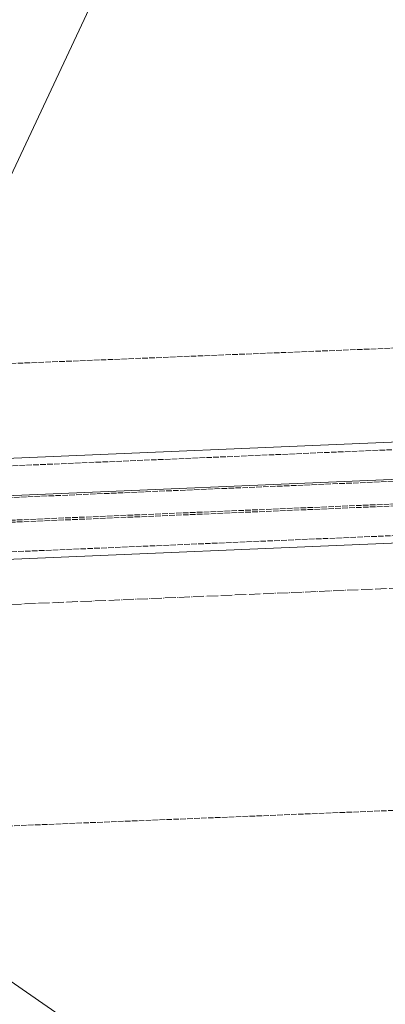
# Model space of a CAD drawing. Header units: millimetres. Extents: x -15129 to 9171, y -18789 to 5877.
# Tile 220 of 256: x -7691 to -7493, y -3198 to -2665. Entities that reach past the tile are written whole.
import ezdxf

# ---------------------------------------------------------------- set-up
doc = ezdxf.new("R2010")
doc.units = ezdxf.units.MM
doc.linetypes.add('ACAD_ISO02W100', pattern=[15, 12, -3])
doc.linetypes.add('ACAD_ISO04W100', pattern=[30, 24, -3, 0, -3])
for name, color, linetype in [('AS_Belki', 145, 'Continuous'), ('AS_Sciany betonowe', 252, 'Continuous'), ('AS_Siatki', 72, 'Continuous')]:
    doc.layers.add(name, color=color, linetype=linetype)

msp = doc.modelspace()

# ---------------------------------------------------------------- linework, layer by layer
at = {"color": 7, "lineweight": 13}
for p, q in [((-7792.39, -2955.94), (-7502.76, -2340.07)), ((-8006.54, -2970.74), (-7659.94, -3210.41))]:
    msp.add_line(p, q, dxfattribs=at)
at = {"layer": 'AS_Belki', "color": 145, "linetype": 'Continuous', "lineweight": 13, "ltscale": 0.25}
for p, q in [((-5689.29, -2817.74), (-7721.11, -2903.89)), ((-5675.14, -2837.29), (-7730.25, -2924.42)), ((-7728.79, -2958.96), (-5673.69, -2871.82))]:
    msp.add_line(p, q, dxfattribs=at)
at = {"layer": 'AS_Belki', "color": 84, "linetype": 'ACAD_ISO02W100', "lineweight": 13, "ltscale": 0.25}
for p, q in [((-5675.83, -2821.28), (-7730.92, -2908.41)), ((-5675.1, -2838.37), (-7730.2, -2925.51)), ((-7729.68, -2937.77), (-5674.59, -2850.63)), ((-7729.65, -2938.85), (-5674.55, -2851.71)), ((-7728.96, -2954.86), (-5673.86, -2867.72))]:
    msp.add_line(p, q, dxfattribs=at)
at = {"layer": 'AS_Sciany betonowe', "color": 145, "linetype": 'ACAD_ISO02W100', "lineweight": 13, "ltscale": 0.25}
for p, q in [((-5669.14, -2769.76), (-7742.39, -2853.42)), ((-9788.2, -3186.16), (-673.85, -2818.42))]:
    msp.add_line(p, q, dxfattribs=at)
at = {"layer": 'AS_Siatki', "color": 20, "linetype": 'ACAD_ISO04W100', "lineweight": 13, "ltscale": 0.25}
msp.add_line((-12175.6, -3171.88), (-430.46, -2673.89), dxfattribs=at)

doc.saveas('drawing.dxf')
